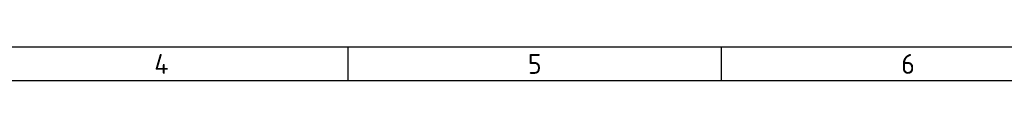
# Model space of a CAD drawing. Extents: x -15 to 412, y 11 to 308.
# Tile 5 of 11: x 113.26 to 201.12, y 284.56 to 287.59. Entities that reach past the tile are written whole.
import ezdxf

# ---------------------------------------------------------------- set-up
doc = ezdxf.new("R2010")
doc.units = 0
doc.layers.get('0').update_dxf_attribs({"linetype": 'CONTINUOUS'})
doc.layers.add('DEFAULT', color=7, linetype='CONTINUOUS')

msp = doc.modelspace()

# ---------------------------------------------------------------- linework, layer by layer
at = {"color": 7, "linetype": 'CONTINUOUS'}
for p, q in [((412.092, 287.5885), (6.2345, 287.5885)), ((142.5299, 287.5885), (142.5299, 284.5597)), ((175.8466, 287.5885), (175.8466, 284.5597))]:
    msp.add_line(p, q, dxfattribs=at)
at = {"layer": 'DEFAULT', "color": 7, "linetype": 'CONTINUOUS'}
msp.add_line((412.092, 284.5597), (6.2345, 284.5597), dxfattribs=at)

# ---------------------------------------------------------------- texts
at = {"char_height": 1.766793, "width": 1.987652, "attachment_point": 8}
for s, insert in [('{\\fSolid Edge ANSI|b0||i0||c0|p34;\\C7;\\H1.766793;\\W1.;4}', (125.9017, 285.1957)), ('{\\fSolid Edge ANSI|b0||i0||c0|p34;\\C7;\\H1.766793;\\W1.;5}', (159.2184, 285.1957)), ('{\\fSolid Edge ANSI|b0||i0||c0|p34;\\C7;\\H1.766793;\\W1.;6}', (192.535, 285.1957))]:
    msp.add_mtext(s, dxfattribs=dict(at, insert=insert))

doc.saveas('drawing.dxf')
